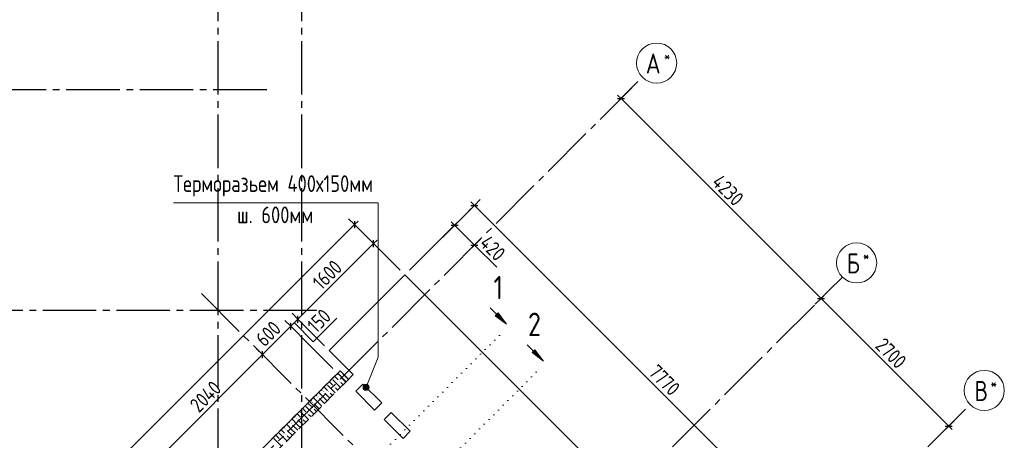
# Model space of a CAD drawing. Header units: millimetres. Extents: x 0 to 34506, y 0 to 42000.
# Tile 8 of 15: x 8085 to 22811, y 20226 to 26521. Entities that reach past the tile are written whole.
import ezdxf

# ---------------------------------------------------------------- set-up
doc = ezdxf.new("R2010")
doc.units = ezdxf.units.MM
for name, pattern in [('______2', [270, 200, -70]), ('______5', [1100, 800, -100, 100, -100]), ('______9', [100, 0, -100])]:
    doc.linetypes.add(name, pattern=pattern)
for name, color, linetype, lineweight in [('Standard', 7, 'Continuous', 25), ('ЖБ Перекрытие верхний уровень', 7, 'Continuous', 35), ('ЖБ Стена верхний уровень', 7, 'Continuous', 35), ('Оси', 40, '______5', 18), ('Примечания', 7, 'Continuous', 25), ('Размерная выноска', 7, 'Continuous', 13), ('Узлы символ', 7, 'Continuous', 25)]:
    doc.layers.add(name, color=color, linetype=linetype, lineweight=lineweight)
doc.styles.add('GOST 2.304-81', font='txt')
doc.styles.add('ISOCPEUR', font='txt')

msp = doc.modelspace()

# ---------------------------------------------------------------- hatches: boundary and pattern name
at = {"layer": 'ЖБ Стена верхний уровень', "linetype": 'Continuous', "lineweight": 18, "transparency": 33554687}
for points in [[(12861, 21193), (12867, 21200), (12874, 21193), (12867, 21187)], [(12861, 21113), (12867, 21120), (12874, 21113), (12867, 21107)], [(12621, 20953), (12627, 20960), (12634, 20953), (12627, 20947)], [(12701, 20953), (12707, 20960), (12714, 20953), (12707, 20947)], [(12781, 21033), (12787, 21040), (12794, 21033), (12787, 21027)], [(12461, 20793), (12467, 20800), (12474, 20793), (12467, 20787)], [(12541, 20873), (12547, 20880), (12554, 20873), (12547, 20867)], [(12381, 20633), (12387, 20640), (12394, 20633), (12387, 20627)], [(12461, 20713), (12467, 20720), (12474, 20713), (12467, 20707)], [(12141, 20473), (12147, 20480), (12154, 20473), (12147, 20467)], [(12221, 20553), (12227, 20560), (12234, 20553), (12227, 20547)], [(12301, 20553), (12307, 20560), (12314, 20553), (12307, 20547)], [(12061, 20393), (12067, 20400), (12074, 20393), (12067, 20387)], [(11981, 20233), (11987, 20240), (11994, 20233), (11987, 20227)], [(12061, 20313), (12067, 20320), (12074, 20313), (12067, 20307)]]:
    msp.add_hatch(color=7, dxfattribs=at).paths.add_polyline_path(points, flags=16)
at = {"layer": 'Примечания', "linetype": 'Continuous', "lineweight": 13, "transparency": 33554687}
for points in [[(13301, 21046), (13260, 21063), (13239, 21054)], [(13260, 21063), (13301, 21046), (13283, 21060)], [(13308, 21002), (13224, 21035), (13222, 21012)], [(13308, 21002), (13222, 21012), (13294, 20983)], [(13294, 20983), (13222, 21012), (13231, 20991)], [(13310, 21025), (13239, 21054), (13224, 21035)], [(13310, 21025), (13224, 21035), (13308, 21002)], [(13294, 20983), (13231, 20991), (13273, 20974)], [(13273, 20974), (13231, 20991), (13249, 20977)], [(13301, 21046), (13239, 21054), (13310, 21025)]]:
    msp.add_hatch(color=7, dxfattribs=at).paths.add_polyline_path(points)
at = {"layer": 'Узлы символ', "linetype": 'Continuous', "lineweight": 13, "transparency": 33554687}
for points in [[(15241, 22133), (15368, 21963), (15198, 22090)], [(15792, 21581), (15919, 21412), (15750, 21539)]]:
    msp.add_hatch(color=7, dxfattribs=at).paths.add_polyline_path(points, flags=16)

# ---------------------------------------------------------------- linework, layer by layer
at = {"layer": 'Standard', "color": 251, "linetype": 'Continuous', "lineweight": -3, "true_color": 0x656565, "transparency": 33554687}
for p, q in [((17079, 25340), (17242, 25503)), ((17079, 25340), (16991, 25252)), ((17079, 25340), (17167, 25429)), ((14886, 23741), (13917, 22772)), ((14886, 23741), (14797, 23653)), ((14886, 23741), (14974, 23830)), ((13092, 23455), (13004, 23543)), ((13092, 23455), (13181, 23367)), ((13092, 23455), (13775, 22772)), ((14589, 23445), (13917, 22772)), ((14589, 23445), (14501, 23357)), ((14589, 23445), (14678, 23533)), ((13378, 23170), (13290, 23258)), ((13378, 23170), (13466, 23081)), ((13378, 23170), (13775, 22772)), ((14886, 23148), (14798, 23060)), ((14886, 23148), (14975, 23236)), ((14886, 23148), (14886, 23148)), ((20070, 22349), (20158, 22438)), ((20070, 22349), (19982, 22261)), ((12247, 22038), (12158, 22127)), ((12140, 21932), (12052, 22020)), ((12247, 22038), (12335, 21950)), ((12140, 21932), (12229, 21844)), ((11716, 21508), (11628, 21596)), ((11716, 21508), (11805, 21419)), ((11716, 21508), (11716, 21508)), ((21979, 20440), (22142, 20603)), ((21979, 20440), (22068, 20529)), ((21979, 20440), (21891, 20352))]:
    msp.add_line(p, q, dxfattribs=at)
at = {"layer": 'Standard', "color": 7, "linetype": 'Continuous', "lineweight": 13, "transparency": 33554687}
for p, q in [((17079, 25340), (17026, 25393)), ((17079, 25340), (20070, 22349)), ((14886, 23741), (14833, 23794)), ((14886, 23741), (20380, 18247)), ((13092, 23455), (5675, 16038)), ((13092, 23455), (13145, 23508)), ((14589, 23445), (14536, 23498)), ((14589, 23445), (14886, 23148)), ((12247, 22038), (13378, 23170)), ((13378, 23170), (13431, 23223)), ((14886, 23148), (14939, 23095)), ((20070, 22349), (21979, 20440)), ((12140, 21932), (12247, 22038)), ((11716, 21508), (12140, 21932)), ((10274, 20065), (11716, 21508)), ((21979, 20440), (22032, 20387))]:
    msp.add_line(p, q, dxfattribs=at)
at = {"layer": 'Standard', "color": 7, "linetype": 'Continuous', "lineweight": 25, "transparency": 33554687}
for p, q in [((17026, 25340), (17132, 25340)), ((14833, 23741), (14939, 23741)), ((13092, 23508), (13092, 23402)), ((14536, 23445), (14643, 23445)), ((13378, 23117), (13378, 23223)), ((14833, 23148), (14939, 23148)), ((20017, 22349), (20123, 22349)), ((12247, 21985), (12247, 22091)), ((12140, 21879), (12140, 21985)), ((11716, 21455), (11716, 21561)), ((21926, 20440), (22032, 20440))]:
    msp.add_line(p, q, dxfattribs=at)
at = {"layer": 'Standard', "color": 251, "linetype": 'Continuous', "lineweight": -3, "true_color": 0x656565, "transparency": 33554687}
for points in [[(20070, 22349), (20082, 22361), (20082, 22361), (20233, 22512)], [(12247, 22038), (12517, 21767), (12517, 21767), (12644, 21641)], [(12140, 21932), (12407, 21666), (12407, 21666), (12771, 21301)]]:
    msp.add_lwpolyline(points, dxfattribs=at)
at = {"layer": 'ЖБ Перекрытие верхний уровень', "color": 7, "linetype": 'Continuous', "lineweight": 35, "transparency": 33554687}
for p, q in [((13846, 22701), (12715, 21570)), ((19340, 17207), (13846, 22701)), ((12715, 21570), (13075, 21209)), ((12842, 21231), (8104, 16493)), ((12969, 21103), (12842, 21231)), ((13075, 21209), (12969, 21103)), ((13111, 20962), (13217, 21068)), ((13217, 21068), (13499, 20785)), ((13393, 20679), (13111, 20962)), ((13499, 20785), (13393, 20679)), ((13535, 20538), (13641, 20644)), ((13641, 20644), (13924, 20361)), ((13818, 20255), (13535, 20538)), ((13924, 20361), (13818, 20255))]:
    msp.add_line(p, q, dxfattribs=at)
at = {"layer": 'ЖБ Стена верхний уровень', "color": 251, "linetype": '______2', "lineweight": 13, "true_color": 0x656565, "transparency": 33554687}
for p, q in [((12877, 21266), (6662, 15051)), ((13005, 21139), (12877, 21266)), ((6916, 15051), (13005, 21139))]:
    msp.add_line(p, q, dxfattribs=at)
at = {"layer": 'ЖБ Стена верхний уровень', "color": 9, "linetype": 'Continuous', "lineweight": 18, "true_color": 0xc7c7c7, "transparency": 33554687}
for p, q in [((12836, 21225), (12847, 21213)), ((12967, 21173), (12876, 21265)), ((12716, 21105), (12767, 21053)), ((12767, 21133), (12883, 21017)), ((12807, 21173), (12796, 21185)), ((12847, 21133), (12807, 21173)), ((12887, 21173), (12963, 21097)), ((12887, 21093), (12923, 21057)), ((12967, 21173), (13003, 21137)), ((12647, 20853), (12556, 20945)), ((12596, 20985), (12607, 20973)), ((12647, 21013), (12636, 21025)), ((12687, 20973), (12647, 21013)), ((12647, 20933), (12723, 20857)), ((12687, 21053), (12803, 20937)), ((12727, 20933), (12763, 20897)), ((12807, 21013), (12843, 20977)), ((12407, 20773), (12396, 20785)), ((12447, 20733), (12407, 20773)), ((12436, 20825), (12447, 20813)), ((12567, 20773), (12476, 20865)), ((12487, 20773), (12563, 20697)), ((12516, 20905), (12527, 20893)), ((12567, 20853), (12643, 20777)), ((12567, 20773), (12603, 20737)), ((12647, 20853), (12683, 20817)), ((12247, 20613), (12236, 20625)), ((12287, 20653), (12403, 20537)), ((12316, 20705), (12367, 20653)), ((12367, 20733), (12483, 20617)), ((12487, 20693), (12523, 20657)), ((12116, 20505), (12127, 20493)), ((12247, 20453), (12156, 20545)), ((12196, 20585), (12207, 20573)), ((12287, 20573), (12247, 20613)), ((12247, 20533), (12323, 20457)), ((12327, 20533), (12363, 20497)), ((12407, 20613), (12443, 20577)), ((11967, 20333), (12083, 20217)), ((12007, 20373), (11996, 20385)), ((12047, 20333), (12007, 20373)), ((12036, 20425), (12047, 20413)), ((12167, 20373), (12076, 20465)), ((12087, 20373), (12163, 20297)), ((12167, 20453), (12243, 20377)), ((12167, 20373), (12203, 20337)), ((12247, 20453), (12283, 20417)), ((11887, 20253), (12003, 20137)), ((11916, 20305), (11967, 20253)), ((12087, 20293), (12123, 20257))]:
    msp.add_line(p, q, dxfattribs=at)
at = {"layer": 'Оси', "color": 8, "linetype": '______5', "lineweight": -3, "transparency": 33554687}
for p, q in [((11051, 40500), (11051, 7060)), ((12301, 40500), (12301, 7060)), ((6655, 14916), (17398, 25660)), ((11781, 25470), (3600, 25470)), ((9292, 11572), (20390, 22669)), ((19147, 14077), (10784, 22440)), ((12531, 22170), (3600, 22170)), ((11555, 10016), (22299, 20760))]:
    msp.add_line(p, q, dxfattribs=at)
at = {"layer": 'Оси', "color": 7, "linetype": 'Continuous', "lineweight": 13, "transparency": 33554687}
for centre in [(17611, 25872), (20602, 22881), (22511, 20972)]:
    msp.add_circle(centre, 300, dxfattribs=at)
at = {"layer": 'Примечания', "color": 7, "linetype": 'Continuous', "lineweight": 13, "transparency": 33554687}
for p, q in [((13283, 21060), (13283, 21060)), ((13224, 21035), (13224, 21035)), ((13249, 20977), (13249, 20977)), ((13308, 21002), (13308, 21002))]:
    msp.add_line(p, q, dxfattribs=at)
msp.add_lwpolyline([(10386, 23780), (13446, 23780), (13446, 21470), (13266, 21019)], dxfattribs=at)
msp.add_circle((13266, 21019), 45, dxfattribs=at)
at = {"layer": 'Размерная выноска', "color": 7, "linetype": 'Continuous', "lineweight": 13, "transparency": 33554687}
msp.add_line((14886, 23148), (15219, 22816), dxfattribs=at)
msp.add_lwpolyline([(12193, 21985), (12476, 21702), (12830, 22056)], dxfattribs=at)
at = {"layer": 'Узлы символ', "color": 7, "linetype": 'Continuous', "lineweight": 13, "transparency": 33554687}
for p, q in [((15368, 21963), (15122, 22209)), ((15198, 22090), (15241, 22133)), ((15368, 21963), (15198, 22090)), ((15219, 22112), (15209, 22122)), ((15241, 22133), (15368, 21963)), ((15368, 21963), (15368, 21963)), ((15368, 21963), (15368, 21963)), ((15368, 21963), (15368, 21963)), ((15919, 21412), (15674, 21657)), ((15750, 21539), (15792, 21581)), ((15919, 21412), (15750, 21539)), ((15771, 21560), (15760, 21571)), ((15792, 21581), (15919, 21412)), ((15919, 21412), (15919, 21412)), ((15919, 21412), (15919, 21412)), ((15919, 21412), (15919, 21412))]:
    msp.add_line(p, q, dxfattribs=at)
at = {"layer": 'Узлы символ', "color": 7, "linetype": '______9', "lineweight": 13, "transparency": 33554687}
for p, q in [((15261, 21797), (12999, 19536)), ((15812, 21245), (13551, 18984))]:
    msp.add_line(p, q, dxfattribs=at)

# ---------------------------------------------------------------- texts
at = {"layer": 'Standard', "color": 7, "linetype": 'Continuous', "lineweight": 25, "transparency": 33554687, "char_height": 220, "attachment_point": 7, "style": 'GOST 2.304-81'}
for s, insert, width, rotation in [('4230', (18422, 24068), 657.06, 315), ('420', (14948, 23157), 531.96, 315), ('1600', (12600, 22462), 625.73, 45), ('150', (12520, 21817), 469.51, 45), ('600', (11749, 21612), 531.97, 45), ('2700', (20866, 21624), 672.63, 315), ('7770', (17475, 21223), 672.62, 315), ('2040', (10766, 20628), 672.62, 45), ('10490', (9122, 19555), 766.39, 45)]:
    msp.add_mtext(s, dxfattribs=dict(at, insert=insert, width=width, rotation=rotation))
at = {"layer": 'Оси', "color": 7, "linetype": 'Continuous', "lineweight": 25, "transparency": 33554687, "attachment_point": 7, "style": 'ISOCPEUR'}
for s, insert, char_height, width in [('\\W0.80;*', (17719, 25890), 180, 215.91), ('\\W0.82;А', (17449, 25715), 300, 392.64), ('\\W0.80;Б', (20455, 22724), 300, 359.83), ('\\W0.80;*', (20695, 22899), 180, 215.9), ('\\W0.80;В', (22364, 20814), 300, 359.83), ('\\W0.80;*', (22604, 20989), 180, 215.91)]:
    msp.add_mtext(s, dxfattribs=dict(at, insert=insert, char_height=char_height, width=width))
at = {"layer": 'Примечания', "color": 7, "linetype": 'Continuous', "lineweight": 25, "transparency": 33554687, "char_height": 250, "attachment_point": 7, "style": 'GOST 2.304-81'}
for s, insert, width in [('Терморазьем\\~400х150мм', (10386, 23875), 3189.09), ('ш.\\~600мм', (11336, 23475), 1279.43)]:
    msp.add_mtext(s, dxfattribs=dict(at, insert=insert, width=width))
at = {"layer": 'Узлы символ', "color": 7, "linetype": 'Continuous', "lineweight": 35, "transparency": 33554687, "char_height": 350, "attachment_point": 7, "style": 'GOST 2.304-81'}
for s, insert, width in [('1', (15172, 22337), 324.18), ('2', (15688, 21786), 398.77)]:
    msp.add_mtext(s, dxfattribs=dict(at, insert=insert, width=width))

doc.saveas('drawing.dxf')
